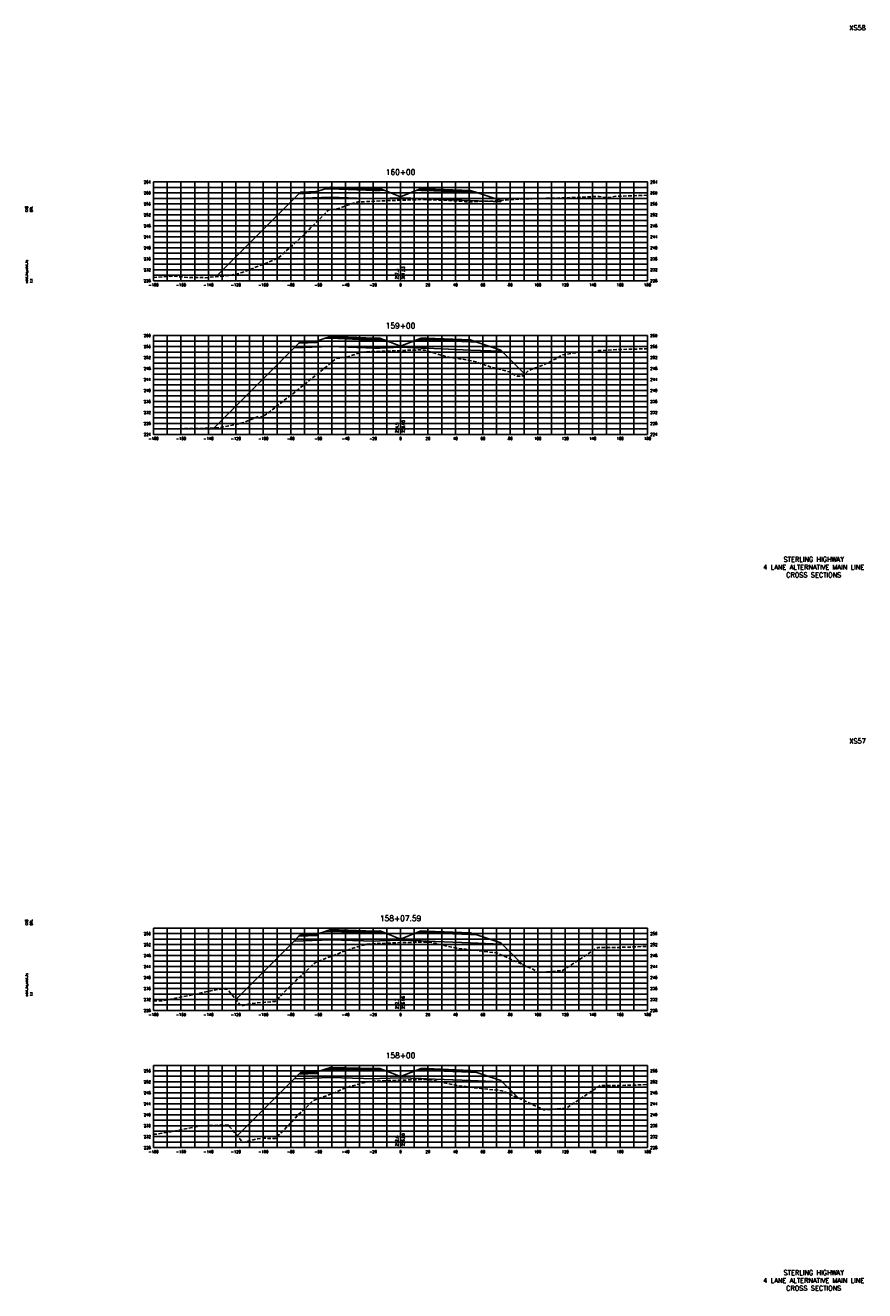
# Model space of a CAD drawing. Extents: x 37 to 9410, y 16 to 8218.
# Tile 34 of 110: x 2227 to 2838, y 4176 to 5098. Entities that reach past the tile are written whole.
import ezdxf
from ezdxf.enums import TextEntityAlignment as Align

# ---------------------------------------------------------------- set-up
doc = ezdxf.new("R2010")
doc.units = 0
doc.header["$LTSCALE"] = 20
doc.header["$MEASUREMENT"] = 0
doc.linetypes.add('HIDDEN_050%', pattern=[0.1875, 0.125, -0.0625])
for name, color, linetype in [('S-AT-TXT175', 6, 'Continuous'), ('S-AT-TXT80', 1, 'Continuous'), ('XDATUM', 3, 'Continuous'), ('XEG', 1, 'HIDDEN_050%'), ('XFG', 2, 'Continuous'), ('XGRID', 251, 'Continuous'), ('XGRIDT', 2, 'Continuous'), ('XREF-BORDER', 7, 'Continuous')]:
    doc.layers.add(name, color=color, linetype=linetype)
doc.styles.add('L100', font='simplex.shx', dxfattribs={"height": 2})
doc.styles.add('L175', font='ROMANSM.shx', dxfattribs={"height": 3.5})
doc.styles.add('L80', font='ROMANSM.shx', dxfattribs={"height": 1.6})

# ---------------------------------------------------------------- blocks, each defined once
blk = doc.blocks.new('03025_00_att1')
at = {"layer": 'S-AT-TXT175', "style": 'L175'}
for tag, p in [('NUM', (32.402, 20.822)), ('LINE1', (30.64, 1.444)), ('LINE2', (30.64, 1.161)), ('LINE3', (30.64, 0.877))]:
    blk.add_attdef(tag, text='', height=0.175, dxfattribs=at).set_placement(p, align=Align.CENTER)
at = {"layer": 'S-AT-TXT80', "style": 'L80'}
for tag, p in [('DESIGNED', (2.094, 14.201)), ('CHECKED', (2.265, 14.201)), ('DRAFTED', (2.436, 14.201)), ('PCTB', (2.094, 11.605)), ('PSCALE', (2.265, 11.605)), ('PVIEW', (2.436, 11.605))]:
    blk.add_attdef(tag, p, '', height=0.08, rotation=90, dxfattribs=at)

msp = doc.modelspace()

# ---------------------------------------------------------------- linework, layer by layer
at = {"layer": 'XDATUM', "flags": 128}
for points in [[(2365.4, 4914.92), (2422.41, 4971.93), (2449, 4973), (2481, 4971.72), (2485, 4971.88), (2500, 4972.48), (2515, 4971.88), (2519, 4971.72), (2551, 4970.44), (2573, 4969.56), (2573, 4970.44), (2573.18, 4970.62)], [(2364.16, 4804.72), (2422.41, 4862.97), (2449, 4864.03), (2481, 4862.75), (2485, 4862.91), (2500, 4863.51), (2515, 4862.91), (2519, 4862.75), (2551, 4861.47), (2573, 4860.59), (2573, 4861.48), (2590.63, 4843.85)], [(2379.91, 4388.04), (2422.41, 4430.54), (2449, 4431.6), (2481, 4430.58), (2485, 4430.74), (2500, 4431.34), (2515, 4430.74), (2519, 4430.58), (2551, 4429.3), (2573, 4428.42), (2573, 4429.3), (2588.78, 4413.53)], [(2381, 4288.68), (2422.41, 4330.09), (2449, 4331.15), (2481, 4330.25), (2485, 4330.41), (2500, 4331.01), (2515, 4330.41), (2519, 4330.25), (2551, 4328.97), (2573, 4328.09), (2573, 4328.98), (2585.86, 4316.12)]]:
    msp.add_lwpolyline(points, dxfattribs=at)
at = {"layer": 'XEG', "flags": 128}
for points in [[(2320, 4914.33), (2333.83, 4915.33), (2345.55, 4914.39), (2357.67, 4914.24), (2374.94, 4915.76), (2384.59, 4917.93), (2410.18, 4928.1), (2410.47, 4928.2), (2410.63, 4928.33), (2428.05, 4943.99), (2428.09, 4944.03), (2447.44, 4963.53), (2453.35, 4964.5), (2455.69, 4964.95), (2463.71, 4967.92), (2466.87, 4969.04), (2468.37, 4969.24), (2469.13, 4969.41), (2474.76, 4969.68), (2489.55, 4970.38), (2500, 4970.7), (2508.66, 4970.96), (2515.71, 4971.14), (2520.35, 4971.07), (2526.86, 4970.81), (2539.52, 4970.32), (2545.22, 4969.83), (2547.38, 4969.56), (2552.85, 4969.65), (2562.46, 4970.08), (2564.68, 4969.99), (2578.88, 4971.04), (2587.37, 4971.55), (2595.78, 4971.83), (2612.83, 4972.26), (2628.65, 4972.71), (2641.98, 4973.41), (2644.57, 4973.45), (2644.91, 4973.43), (2648.34, 4972.78), (2650.51, 4972.52), (2656.96, 4973.56), (2679.99, 4974.34), (2680, 4974.34)], [(2320, 4803.93), (2352.07, 4804.3), (2359.15, 4804.57), (2367.76, 4804.83), (2384.66, 4808.31), (2396.38, 4812.96), (2397.02, 4811.92), (2402.41, 4814.76), (2414.9, 4824.61), (2424.78, 4832.22), (2447.29, 4850.5), (2452.86, 4855.13), (2453.21, 4855.19), (2460.47, 4856.23), (2460.81, 4856.34), (2471.8, 4859.98), (2471.87, 4859.99), (2474.15, 4860.23), (2474.76, 4860.25), (2493.83, 4860.89), (2500, 4861.1), (2511.66, 4861.49), (2514.05, 4861.58), (2517.24, 4861.48), (2517.5, 4861.46), (2519.13, 4860.95), (2532.68, 4856.79), (2549.1, 4854.12), (2555.14, 4852.77), (2565.99, 4849.06), (2579.31, 4845.61), (2583.1, 4843.32), (2585.3, 4842.46), (2587.89, 4842.34), (2589.91, 4842.88), (2590.01, 4843.2), (2592.97, 4846.28), (2606.72, 4851.79), (2618.37, 4857.97), (2627.33, 4859.43), (2631.75, 4859.83), (2641.74, 4859.91), (2642.69, 4860.31), (2644.41, 4861.08), (2647.36, 4861.18), (2654.59, 4861.71), (2668.62, 4862.11), (2680, 4862.42)], [(2320, 4386.78), (2326.44, 4387.12), (2331.04, 4387.89), (2367.26, 4395.39), (2373.65, 4395.61), (2376.29, 4392.49), (2383.82, 4383.23), (2390.94, 4385.08), (2408.49, 4386.6), (2408.54, 4386.6), (2409.18, 4387.25), (2423.08, 4401.12), (2435.47, 4412.85), (2437.94, 4415.09), (2442.57, 4416.84), (2454.47, 4421.36), (2458.98, 4423.33), (2468.58, 4426.41), (2475.61, 4428.28), (2477.68, 4428.57), (2478.03, 4428.64), (2483.09, 4428.8), (2497.84, 4429.38), (2500, 4429.44), (2511.18, 4429.74), (2517.71, 4429.91), (2518.93, 4429.84), (2522.85, 4429.51), (2534.61, 4426.81), (2540.53, 4425.53), (2544.59, 4425), (2567.25, 4422.32), (2569.93, 4422.04), (2594.74, 4410.83), (2601.26, 4407.79), (2610.51, 4408.47), (2618.05, 4409.18), (2623.35, 4412.45), (2643.68, 4425.95), (2644.98, 4425.97), (2661.44, 4426.02), (2661.45, 4426.04), (2661.72, 4426.04), (2680, 4426.71)], [(2320, 4289.72), (2322.56, 4289.86), (2334.34, 4291.83), (2353.64, 4295.82), (2374.33, 4296.54), (2382.89, 4286.45), (2385.14, 4283.68), (2395.67, 4286.4), (2400.08, 4286.79), (2408.85, 4286.77), (2420.89, 4298.85), (2424.8, 4303.33), (2436.58, 4314.42), (2439.81, 4315.5), (2452.49, 4320.31), (2460.19, 4323.69), (2462.91, 4324.55), (2476.08, 4328.07), (2477.69, 4328.3), (2478.36, 4328.43), (2487.87, 4328.73), (2498.15, 4329.13), (2500, 4329.18), (2507.45, 4329.38), (2518.01, 4329.67), (2519.98, 4329.55), (2523.01, 4329.3), (2532.07, 4327.22), (2541.07, 4325.27), (2547.24, 4324.46), (2559.74, 4322.98), (2573.92, 4321.51), (2591, 4313.8), (2604.37, 4307.56), (2617.73, 4308.54), (2621.04, 4308.93), (2643.24, 4323.78), (2645.44, 4325.32), (2659.79, 4325.29), (2661.77, 4325.42), (2669.42, 4325.56), (2680, 4325.94)]]:
    msp.add_lwpolyline(points, dxfattribs=at)
at = {"layer": 'XFG', "flags": 128}
for points in [[(2500, 4973.22), (2488.05, 4978), (2485, 4977.88), (2481, 4977.72), (2449, 4979), (2444.43, 4978.81), (2439, 4977), (2439, 4976), (2425.96, 4975.48), (2422.41, 4971.93), (2449, 4973), (2481, 4971.72), (2485, 4971.88), (2500, 4972.48), (2500, 4973.22)], [(2439, 4977), (2438, 4976.96), (2438, 4976.62), (2428, 4976.22), (2428, 4976.56), (2427, 4976.52), (2425.96, 4975.48), (2439, 4976), (2439, 4977)], [(2438, 4976.96), (2428, 4976.56), (2428, 4976.22), (2438, 4976.62), (2438, 4976.96)], [(2485, 4978.22), (2481, 4978.06), (2449, 4979.34), (2449, 4980.34), (2444.43, 4978.81), (2449, 4979), (2481, 4977.72), (2485, 4977.88), (2488.05, 4978), (2485, 4979.22), (2485, 4978.22)], [(2485, 4979.22), (2481, 4979.06), (2449, 4980.34), (2449, 4980), (2481, 4978.72), (2485, 4978.88), (2485, 4979.22)], [(2485, 4978.88), (2481, 4978.72), (2449, 4980), (2449, 4979.34), (2481, 4978.06), (2485, 4978.22), (2485, 4978.88)], [(2500, 4973.22), (2511.95, 4978), (2515, 4977.88), (2519, 4977.72), (2551, 4976.44), (2555.57, 4976.25), (2573, 4970.44), (2573, 4969.56), (2551, 4970.44), (2519, 4971.72), (2515, 4971.88), (2500, 4972.48)], [(2515, 4979.22), (2511.95, 4978), (2515, 4977.88), (2519, 4977.72), (2551, 4976.44), (2555.57, 4976.25), (2551, 4977.78), (2551, 4976.78), (2519, 4978.06), (2515, 4978.22), (2515, 4979.22)], [(2515, 4979.22), (2515, 4978.88), (2519, 4978.72), (2551, 4977.44), (2551, 4977.78), (2519, 4979.06), (2515, 4979.22)], [(2515, 4978.88), (2515, 4978.22), (2519, 4978.06), (2551, 4976.78), (2551, 4977.44), (2519, 4978.72), (2515, 4978.88)], [(2422.41, 4971.93), (2422.41, 4971.93), (2365.4, 4914.92)], [(2573, 4970.44), (2573, 4970.44), (2573.18, 4970.62)], [(2485, 4869.25), (2481, 4869.09), (2449, 4870.37), (2449, 4871.37), (2444.43, 4869.85), (2449, 4870.03), (2481, 4868.75), (2485, 4868.91), (2488.05, 4869.04), (2485, 4870.25), (2485, 4869.25)], [(2485, 4870.25), (2481, 4870.09), (2449, 4871.37), (2449, 4871.03), (2481, 4869.75), (2485, 4869.91), (2485, 4870.25)], [(2485, 4869.91), (2481, 4869.75), (2449, 4871.03), (2449, 4870.37), (2481, 4869.09), (2485, 4869.25), (2485, 4869.91)], [(2422.41, 4862.97), (2422.41, 4862.97), (2364.16, 4804.72)], [(2500, 4864.25), (2488.05, 4869.04), (2485, 4868.91), (2481, 4868.75), (2449, 4870.03), (2444.43, 4869.85), (2439, 4868.04), (2439, 4867.04), (2425.96, 4866.52), (2422.41, 4862.97), (2449, 4864.03), (2481, 4862.75), (2485, 4862.91), (2500, 4863.51), (2500, 4864.25)], [(2439, 4868.04), (2438, 4868), (2438, 4867.66), (2428, 4867.26), (2428, 4867.6), (2427, 4867.56), (2425.96, 4866.52), (2439, 4867.04), (2439, 4868.04)], [(2438, 4868), (2428, 4867.6), (2428, 4867.26), (2438, 4867.66), (2438, 4868)], [(2500, 4864.25), (2511.95, 4869.04), (2515, 4868.91), (2519, 4868.75), (2551, 4867.47), (2555.57, 4867.29), (2573, 4861.48), (2573, 4860.59), (2551, 4861.47), (2519, 4862.75), (2515, 4862.91), (2500, 4863.51)], [(2515, 4870.25), (2511.95, 4869.04), (2515, 4868.91), (2519, 4868.75), (2551, 4867.47), (2555.57, 4867.29), (2551, 4868.81), (2551, 4867.81), (2519, 4869.09), (2515, 4869.25), (2515, 4870.25)], [(2515, 4870.25), (2515, 4869.91), (2519, 4869.75), (2551, 4868.47), (2551, 4868.81), (2519, 4870.09), (2515, 4870.25)], [(2515, 4869.91), (2515, 4869.25), (2519, 4869.09), (2551, 4867.81), (2551, 4868.47), (2519, 4869.75), (2515, 4869.91)], [(2573, 4861.48), (2573, 4861.48), (2590.63, 4843.85)], [(2500, 4432.08), (2488.05, 4436.86), (2485, 4436.74), (2481, 4436.58), (2449, 4437.6), (2444.43, 4437.42), (2439, 4435.61), (2439, 4434.61), (2425.96, 4434.09), (2422.41, 4430.54), (2449, 4431.6), (2481, 4430.58), (2485, 4430.74), (2500, 4431.34), (2500, 4432.08)], [(2485, 4437.08), (2481, 4436.92), (2449, 4437.94), (2449, 4438.94), (2444.43, 4437.42), (2449, 4437.6), (2481, 4436.58), (2485, 4436.74), (2488.05, 4436.86), (2485, 4438.08), (2485, 4437.08)], [(2485, 4438.08), (2481, 4437.92), (2449, 4438.94), (2449, 4438.6), (2481, 4437.58), (2485, 4437.74), (2485, 4438.08)], [(2485, 4437.74), (2481, 4437.58), (2449, 4438.6), (2449, 4437.94), (2481, 4436.92), (2485, 4437.08), (2485, 4437.74)], [(2515, 4438.08), (2511.95, 4436.86), (2515, 4436.74), (2519, 4436.58), (2551, 4435.3), (2555.57, 4435.11), (2551, 4436.64), (2551, 4435.64), (2519, 4436.92), (2515, 4437.08), (2515, 4438.08)], [(2515, 4438.08), (2515, 4437.74), (2519, 4437.58), (2551, 4436.3), (2551, 4436.64), (2519, 4437.92), (2515, 4438.08)], [(2515, 4437.74), (2515, 4437.08), (2519, 4436.92), (2551, 4435.64), (2551, 4436.3), (2519, 4437.58), (2515, 4437.74)], [(2422.41, 4430.54), (2422.41, 4430.54), (2379.91, 4388.04)], [(2439, 4435.61), (2438, 4435.57), (2438, 4435.23), (2428, 4434.83), (2428, 4435.17), (2427, 4435.13), (2425.96, 4434.09), (2439, 4434.61), (2439, 4435.61)], [(2438, 4435.57), (2428, 4435.17), (2428, 4434.83), (2438, 4435.23), (2438, 4435.57)], [(2500, 4432.08), (2511.95, 4436.86), (2515, 4436.74), (2519, 4436.58), (2551, 4435.3), (2555.57, 4435.11), (2573, 4429.3), (2573, 4428.42), (2551, 4429.3), (2519, 4430.58), (2515, 4430.74), (2500, 4431.34)], [(2573, 4429.3), (2573, 4429.3), (2588.78, 4413.53)], [(2500, 4331.75), (2488.05, 4336.53), (2485, 4336.41), (2481, 4336.25), (2449, 4337.15), (2444.43, 4336.97), (2439, 4335.16), (2439, 4334.16), (2425.96, 4333.64), (2422.41, 4330.09), (2449, 4331.15), (2481, 4330.25), (2485, 4330.41), (2500, 4331.01), (2500, 4331.75)], [(2485, 4336.75), (2481, 4336.59), (2449, 4337.49), (2449, 4338.49), (2444.43, 4336.97), (2449, 4337.15), (2481, 4336.25), (2485, 4336.41), (2488.05, 4336.53), (2485, 4337.75), (2485, 4336.75)], [(2485, 4337.75), (2481, 4337.59), (2449, 4338.49), (2449, 4338.15), (2481, 4337.25), (2485, 4337.41), (2485, 4337.75)], [(2485, 4337.41), (2481, 4337.25), (2449, 4338.15), (2449, 4337.49), (2481, 4336.59), (2485, 4336.75), (2485, 4337.41)], [(2500, 4331.75), (2511.95, 4336.53), (2515, 4336.41), (2519, 4336.25), (2551, 4334.97), (2555.57, 4334.79), (2573, 4328.98), (2573, 4328.09), (2551, 4328.97), (2519, 4330.25), (2515, 4330.41), (2500, 4331.01)], [(2515, 4337.75), (2511.95, 4336.53), (2515, 4336.41), (2519, 4336.25), (2551, 4334.97), (2555.57, 4334.79), (2551, 4336.31), (2551, 4335.31), (2519, 4336.59), (2515, 4336.75), (2515, 4337.75)], [(2515, 4337.75), (2515, 4337.41), (2519, 4337.25), (2551, 4335.97), (2551, 4336.31), (2519, 4337.59), (2515, 4337.75)], [(2515, 4337.41), (2515, 4336.75), (2519, 4336.59), (2551, 4335.31), (2551, 4335.97), (2519, 4337.25), (2515, 4337.41)], [(2422.41, 4330.09), (2422.41, 4330.09), (2381, 4288.68)], [(2439, 4335.16), (2438, 4335.12), (2438, 4334.78), (2428, 4334.38), (2428, 4334.72), (2427, 4334.68), (2425.96, 4333.64), (2439, 4334.16), (2439, 4335.16)], [(2438, 4335.12), (2428, 4334.72), (2428, 4334.38), (2438, 4334.78), (2438, 4335.12)], [(2573, 4328.98), (2573, 4328.98), (2585.86, 4316.12)]]:
    msp.add_lwpolyline(points, dxfattribs=at)
at = {"layer": 'XGRID'}
for p, q in [((2320, 4912), (2320, 4984)), ((2320, 4984), (2680, 4984)), ((2330, 4912), (2330, 4984)), ((2340, 4912), (2340, 4984)), ((2350, 4912), (2350, 4984)), ((2360, 4912), (2360, 4984)), ((2370, 4912), (2370, 4984)), ((2380, 4912), (2380, 4984)), ((2390, 4912), (2390, 4984)), ((2400, 4912), (2400, 4984)), ((2410, 4912), (2410, 4984)), ((2420, 4912), (2420, 4984)), ((2430, 4912), (2430, 4984)), ((2440, 4912), (2440, 4984)), ((2450, 4912), (2450, 4984)), ((2460, 4912), (2460, 4984)), ((2470, 4912), (2470, 4984)), ((2480, 4912), (2480, 4984)), ((2490, 4912), (2490, 4984)), ((2500, 4912), (2500, 4984)), ((2510, 4912), (2510, 4984)), ((2520, 4912), (2520, 4984)), ((2530, 4912), (2530, 4984)), ((2540, 4912), (2540, 4984)), ((2550, 4912), (2550, 4984)), ((2560, 4912), (2560, 4984)), ((2570, 4912), (2570, 4984)), ((2580, 4912), (2580, 4984)), ((2590, 4912), (2590, 4984)), ((2600, 4912), (2600, 4984)), ((2610, 4912), (2610, 4984)), ((2620, 4912), (2620, 4984)), ((2630, 4912), (2630, 4984)), ((2640, 4912), (2640, 4984)), ((2650, 4912), (2650, 4984)), ((2660, 4912), (2660, 4984)), ((2670, 4912), (2670, 4984)), ((2680, 4912), (2680, 4984)), ((2320, 4980), (2680, 4980)), ((2320, 4976), (2680, 4976)), ((2320, 4972), (2680, 4972)), ((2320, 4968), (2680, 4968)), ((2320, 4964), (2680, 4964)), ((2320, 4960), (2680, 4960)), ((2320, 4956), (2680, 4956)), ((2320, 4952), (2680, 4952)), ((2320, 4948), (2680, 4948)), ((2320, 4944), (2680, 4944)), ((2320, 4940), (2680, 4940)), ((2320, 4936), (2680, 4936)), ((2320, 4932), (2680, 4932)), ((2320, 4928), (2680, 4928)), ((2320, 4924), (2680, 4924)), ((2320, 4920), (2680, 4920)), ((2320, 4916), (2680, 4916)), ((2320, 4912), (2680, 4912)), ((2320, 4800), (2320, 4872)), ((2320, 4872), (2680, 4872)), ((2330, 4800), (2330, 4872)), ((2340, 4800), (2340, 4872)), ((2350, 4800), (2350, 4872)), ((2360, 4800), (2360, 4872)), ((2370, 4800), (2370, 4872)), ((2380, 4800), (2380, 4872)), ((2390, 4800), (2390, 4872)), ((2400, 4800), (2400, 4872)), ((2410, 4800), (2410, 4872)), ((2420, 4800), (2420, 4872)), ((2430, 4800), (2430, 4872)), ((2440, 4800), (2440, 4872)), ((2450, 4800), (2450, 4872)), ((2460, 4800), (2460, 4872)), ((2470, 4800), (2470, 4872)), ((2480, 4800), (2480, 4872)), ((2490, 4800), (2490, 4872)), ((2500, 4800), (2500, 4872)), ((2510, 4800), (2510, 4872)), ((2520, 4800), (2520, 4872)), ((2530, 4800), (2530, 4872)), ((2540, 4800), (2540, 4872)), ((2550, 4800), (2550, 4872)), ((2560, 4800), (2560, 4872)), ((2570, 4800), (2570, 4872)), ((2580, 4800), (2580, 4872)), ((2590, 4800), (2590, 4872)), ((2600, 4800), (2600, 4872)), ((2610, 4800), (2610, 4872)), ((2620, 4800), (2620, 4872)), ((2630, 4800), (2630, 4872)), ((2640, 4800), (2640, 4872)), ((2650, 4800), (2650, 4872)), ((2660, 4800), (2660, 4872)), ((2670, 4800), (2670, 4872)), ((2680, 4800), (2680, 4872)), ((2320, 4868), (2680, 4868)), ((2320, 4864), (2680, 4864)), ((2320, 4860), (2680, 4860)), ((2320, 4856), (2680, 4856)), ((2320, 4852), (2680, 4852)), ((2320, 4848), (2680, 4848)), ((2320, 4844), (2680, 4844)), ((2320, 4840), (2680, 4840)), ((2320, 4836), (2680, 4836)), ((2320, 4832), (2680, 4832)), ((2320, 4828), (2680, 4828)), ((2320, 4824), (2680, 4824)), ((2320, 4820), (2680, 4820)), ((2320, 4816), (2680, 4816)), ((2320, 4812), (2680, 4812)), ((2320, 4808), (2680, 4808)), ((2320, 4804), (2680, 4804)), ((2320, 4800), (2680, 4800)), ((2320, 4380), (2320, 4440)), ((2320, 4440), (2680, 4440)), ((2330, 4380), (2330, 4440)), ((2340, 4380), (2340, 4440)), ((2350, 4380), (2350, 4440)), ((2360, 4380), (2360, 4440)), ((2370, 4380), (2370, 4440)), ((2380, 4380), (2380, 4440)), ((2390, 4380), (2390, 4440)), ((2400, 4380), (2400, 4440)), ((2410, 4380), (2410, 4440)), ((2420, 4380), (2420, 4440)), ((2430, 4380), (2430, 4440)), ((2440, 4380), (2440, 4440)), ((2450, 4380), (2450, 4440)), ((2460, 4380), (2460, 4440)), ((2470, 4380), (2470, 4440)), ((2480, 4380), (2480, 4440)), ((2490, 4380), (2490, 4440)), ((2500, 4380), (2500, 4440)), ((2510, 4380), (2510, 4440)), ((2520, 4380), (2520, 4440)), ((2530, 4380), (2530, 4440)), ((2540, 4380), (2540, 4440)), ((2550, 4380), (2550, 4440)), ((2560, 4380), (2560, 4440)), ((2570, 4380), (2570, 4440)), ((2580, 4380), (2580, 4440)), ((2590, 4380), (2590, 4440)), ((2600, 4380), (2600, 4440)), ((2610, 4380), (2610, 4440)), ((2620, 4380), (2620, 4440)), ((2630, 4380), (2630, 4440)), ((2640, 4380), (2640, 4440)), ((2650, 4380), (2650, 4440)), ((2660, 4380), (2660, 4440)), ((2670, 4380), (2670, 4440)), ((2680, 4380), (2680, 4440)), ((2320, 4436), (2680, 4436)), ((2320, 4432), (2680, 4432)), ((2320, 4428), (2680, 4428)), ((2320, 4424), (2680, 4424)), ((2320, 4420), (2680, 4420)), ((2320, 4416), (2680, 4416)), ((2320, 4412), (2680, 4412)), ((2320, 4408), (2680, 4408)), ((2320, 4404), (2680, 4404)), ((2320, 4400), (2680, 4400)), ((2320, 4396), (2680, 4396)), ((2320, 4392), (2680, 4392)), ((2320, 4388), (2680, 4388)), ((2320, 4384), (2680, 4384)), ((2320, 4380), (2680, 4380)), ((2320, 4280), (2320, 4340)), ((2320, 4340), (2680, 4340)), ((2320, 4336), (2680, 4336)), ((2330, 4280), (2330, 4340)), ((2340, 4280), (2340, 4340)), ((2350, 4280), (2350, 4340)), ((2360, 4280), (2360, 4340)), ((2370, 4280), (2370, 4340)), ((2380, 4280), (2380, 4340)), ((2390, 4280), (2390, 4340)), ((2400, 4280), (2400, 4340)), ((2410, 4280), (2410, 4340)), ((2420, 4280), (2420, 4340)), ((2430, 4280), (2430, 4340)), ((2440, 4280), (2440, 4340)), ((2450, 4280), (2450, 4340)), ((2460, 4280), (2460, 4340)), ((2470, 4280), (2470, 4340)), ((2480, 4280), (2480, 4340)), ((2490, 4280), (2490, 4340)), ((2500, 4280), (2500, 4340)), ((2510, 4280), (2510, 4340)), ((2520, 4280), (2520, 4340)), ((2530, 4280), (2530, 4340)), ((2540, 4280), (2540, 4340)), ((2550, 4280), (2550, 4340)), ((2560, 4280), (2560, 4340)), ((2570, 4280), (2570, 4340)), ((2580, 4280), (2580, 4340)), ((2590, 4280), (2590, 4340)), ((2600, 4280), (2600, 4340)), ((2610, 4280), (2610, 4340)), ((2620, 4280), (2620, 4340)), ((2630, 4280), (2630, 4340)), ((2640, 4280), (2640, 4340)), ((2650, 4280), (2650, 4340)), ((2660, 4280), (2660, 4340)), ((2670, 4280), (2670, 4340)), ((2680, 4280), (2680, 4340)), ((2320, 4332), (2680, 4332)), ((2320, 4328), (2680, 4328)), ((2320, 4324), (2680, 4324)), ((2320, 4320), (2680, 4320)), ((2320, 4316), (2680, 4316)), ((2320, 4312), (2680, 4312)), ((2320, 4308), (2680, 4308)), ((2320, 4304), (2680, 4304)), ((2320, 4300), (2680, 4300)), ((2320, 4296), (2680, 4296)), ((2320, 4292), (2680, 4292)), ((2320, 4288), (2680, 4288)), ((2320, 4284), (2680, 4284)), ((2320, 4280), (2680, 4280))]:
    msp.add_line(p, q, dxfattribs=at)

# ---------------------------------------------------------------- block references
at = {"layer": 'XREF-BORDER'}
ref = msp.add_blockref('03025_00_att1', (2186.45, 4678.23), dxfattribs=dict(at, xscale=20, yscale=20, zscale=20))
ref.add_attrib('LINE1', 'STERLING HIGHWAY', dxfattribs={"layer": 'S-AT-TXT175', "height": 3.5, "style": 'L175'}).set_placement((2801.07, 4707.1), align=Align.CENTER)
ref.add_attrib('LINE2', '4 LANE ALTERNATIVE MAIN LINE', dxfattribs={"layer": 'S-AT-TXT175', "height": 3.5, "style": 'L175'}).set_placement((2801.07, 4701.44), align=Align.CENTER)
ref.add_attrib('LINE3', 'CROSS SECTIONS', dxfattribs={"layer": 'S-AT-TXT175', "height": 3.5, "style": 'L175'}).set_placement((2801.07, 4695.77), align=Align.CENTER)
ref.add_attrib('NUM', 'XS58', dxfattribs={"layer": 'S-AT-TXT175', "height": 3.5, "style": 'L175'}).set_placement((2833, 5094.66), align=Align.CENTER)
ref.add_attrib('DESIGNED', 'CAB', (2228.34, 4962.25), dxfattribs={"layer": 'S-AT-TXT80', "height": 1.6, "rotation": 90, "style": 'L80'})
ref.add_attrib('CHECKED', 'DRL', (2231.75, 4962.25), dxfattribs={"layer": 'S-AT-TXT80', "height": 1.6, "rotation": 90, "style": 'L80'})
ref.add_attrib('PCTB', 'adot_hs,adot_fs', (2228.34, 4910.32), dxfattribs={"layer": 'S-AT-TXT80', "height": 1.6, "rotation": 90, "style": 'L80'})
ref.add_attrib('PSCALE', '1:1', (2231.75, 4910.32), dxfattribs={"layer": 'S-AT-TXT80', "height": 1.6, "rotation": 90, "style": 'L80'})
ref = msp.add_blockref('03025_00_att1', (2186.45, 4158.23), dxfattribs=dict(at, xscale=20, yscale=20, zscale=20))
ref.add_attrib('LINE1', 'STERLING HIGHWAY', dxfattribs={"layer": 'S-AT-TXT175', "height": 3.5, "style": 'L175'}).set_placement((2801.07, 4187.1), align=Align.CENTER)
ref.add_attrib('LINE2', '4 LANE ALTERNATIVE MAIN LINE', dxfattribs={"layer": 'S-AT-TXT175', "height": 3.5, "style": 'L175'}).set_placement((2801.07, 4181.44), align=Align.CENTER)
ref.add_attrib('LINE3', 'CROSS SECTIONS', dxfattribs={"layer": 'S-AT-TXT175', "height": 3.5, "style": 'L175'}).set_placement((2801.07, 4175.77), align=Align.CENTER)
ref.add_attrib('NUM', 'XS57', dxfattribs={"layer": 'S-AT-TXT175', "height": 3.5, "style": 'L175'}).set_placement((2833, 4574.66), align=Align.CENTER)
ref.add_attrib('DESIGNED', 'CAB', (2228.34, 4442.25), dxfattribs={"layer": 'S-AT-TXT80', "height": 1.6, "rotation": 90, "style": 'L80'})
ref.add_attrib('CHECKED', 'DRL', (2231.75, 4442.25), dxfattribs={"layer": 'S-AT-TXT80', "height": 1.6, "rotation": 90, "style": 'L80'})
ref.add_attrib('PCTB', 'adot_hs,adot_fs', (2228.34, 4390.32), dxfattribs={"layer": 'S-AT-TXT80', "height": 1.6, "rotation": 90, "style": 'L80'})
ref.add_attrib('PSCALE', '1:1', (2231.75, 4390.32), dxfattribs={"layer": 'S-AT-TXT80', "height": 1.6, "rotation": 90, "style": 'L80'})

# ---------------------------------------------------------------- texts
at = {"layer": 'XGRIDT', "style": 'L100'}
for s, p in [('160+00', (2500, 4988)), ('159+00', (2500, 4876)), ('158+07.59', (2500, 4444)), ('158+00', (2500, 4344))]:
    msp.add_text(s, height=4, dxfattribs=at).set_placement(p, align=Align.BOTTOM_CENTER)
for s, p in [('264', (2318, 4984)), ('260', (2318, 4976)), ('256', (2318, 4968)), ('252', (2318, 4960)), ('248', (2318, 4952)), ('244', (2318, 4944)), ('240', (2318, 4936)), ('236', (2318, 4928)), ('232', (2318, 4920)), ('228', (2318, 4912)), ('260', (2318, 4872)), ('256', (2318, 4864)), ('252', (2318, 4856)), ('248', (2318, 4848)), ('244', (2318, 4840)), ('240', (2318, 4832)), ('236', (2318, 4824)), ('232', (2318, 4816)), ('228', (2318, 4808)), ('224', (2318, 4800)), ('256', (2318, 4436)), ('252', (2318, 4428)), ('248', (2318, 4420)), ('244', (2318, 4412)), ('240', (2318, 4404)), ('236', (2318, 4396)), ('232', (2318, 4388)), ('228', (2318, 4380)), ('256', (2318, 4336)), ('252', (2318, 4328)), ('248', (2318, 4320)), ('244', (2318, 4312)), ('240', (2318, 4304)), ('236', (2318, 4296)), ('232', (2318, 4288)), ('228', (2318, 4280))]:
    msp.add_text(s, height=2, dxfattribs=at).set_placement(p, align=Align.MIDDLE_RIGHT)
for s, p in [('264', (2682, 4984)), ('260', (2682, 4976)), ('256', (2682, 4968)), ('252', (2682, 4960)), ('248', (2682, 4952)), ('244', (2682, 4944)), ('240', (2682, 4936)), ('236', (2682, 4928)), ('232', (2682, 4920)), ('228', (2682, 4912)), ('260', (2682, 4872)), ('256', (2682, 4864)), ('252', (2682, 4856)), ('248', (2682, 4848)), ('244', (2682, 4840)), ('240', (2682, 4832)), ('236', (2682, 4824)), ('232', (2682, 4816)), ('228', (2682, 4808)), ('224', (2682, 4800)), ('256', (2682, 4436)), ('252', (2682, 4428)), ('248', (2682, 4420)), ('244', (2682, 4412)), ('240', (2682, 4404)), ('236', (2682, 4396)), ('232', (2682, 4388)), ('228', (2682, 4380)), ('256', (2682, 4336)), ('252', (2682, 4328)), ('248', (2682, 4320)), ('244', (2682, 4312)), ('240', (2682, 4304)), ('236', (2682, 4296)), ('232', (2682, 4288)), ('228', (2682, 4280))]:
    msp.add_text(s, height=2, dxfattribs=at).set_placement(p, align=Align.MIDDLE_LEFT)
for s, p in [('257.3', (2499, 4913)), ('254.5', (2499, 4801)), ('252.7', (2499, 4381)), ('252.6', (2499, 4281))]:
    msp.add_text(s, height=2, rotation=90, dxfattribs=at).set_placement(p, align=Align.BOTTOM_LEFT)
for s, p in [('261.53', (2501, 4913)), ('259.05', (2501, 4801)), ('256.96', (2501, 4381)), ('256.80', (2501, 4281))]:
    msp.add_text(s, height=2, rotation=90, dxfattribs=at).set_placement(p, align=Align.TOP_LEFT)
for s, p in [('-180', (2320, 4910)), ('-160', (2340, 4910)), ('-140', (2360, 4910)), ('-120', (2380, 4910)), ('-100', (2400, 4910)), ('-80', (2420, 4910)), ('-60', (2440, 4910)), ('-40', (2460, 4910)), ('-20', (2480, 4910)), ('0', (2500, 4910)), ('20', (2520, 4910)), ('40', (2540, 4910)), ('60', (2560, 4910)), ('80', (2580, 4910)), ('100', (2600, 4910)), ('120', (2620, 4910)), ('140', (2640, 4910)), ('160', (2660, 4910)), ('180', (2680, 4910)), ('-180', (2320, 4798)), ('-160', (2340, 4798)), ('-140', (2360, 4798)), ('-120', (2380, 4798)), ('-100', (2400, 4798)), ('-80', (2420, 4798)), ('-60', (2440, 4798)), ('-40', (2460, 4798)), ('-20', (2480, 4798)), ('0', (2500, 4798)), ('20', (2520, 4798)), ('40', (2540, 4798)), ('60', (2560, 4798)), ('80', (2580, 4798)), ('100', (2600, 4798)), ('120', (2620, 4798)), ('140', (2640, 4798)), ('160', (2660, 4798)), ('180', (2680, 4798)), ('-180', (2320, 4378)), ('-160', (2340, 4378)), ('-140', (2360, 4378)), ('-120', (2380, 4378)), ('-100', (2400, 4378)), ('-80', (2420, 4378)), ('-60', (2440, 4378)), ('-40', (2460, 4378)), ('-20', (2480, 4378)), ('0', (2500, 4378)), ('20', (2520, 4378)), ('40', (2540, 4378)), ('60', (2560, 4378)), ('80', (2580, 4378)), ('100', (2600, 4378)), ('120', (2620, 4378)), ('140', (2640, 4378)), ('160', (2660, 4378)), ('180', (2680, 4378)), ('-180', (2320, 4278)), ('-160', (2340, 4278)), ('-140', (2360, 4278)), ('-120', (2380, 4278)), ('-100', (2400, 4278)), ('-80', (2420, 4278)), ('-60', (2440, 4278)), ('-40', (2460, 4278)), ('-20', (2480, 4278)), ('0', (2500, 4278)), ('20', (2520, 4278)), ('40', (2540, 4278)), ('60', (2560, 4278)), ('80', (2580, 4278)), ('100', (2600, 4278)), ('120', (2620, 4278)), ('140', (2640, 4278)), ('160', (2660, 4278)), ('180', (2680, 4278))]:
    msp.add_text(s, height=2, dxfattribs=at).set_placement(p, align=Align.TOP_CENTER)

doc.saveas('drawing.dxf')
